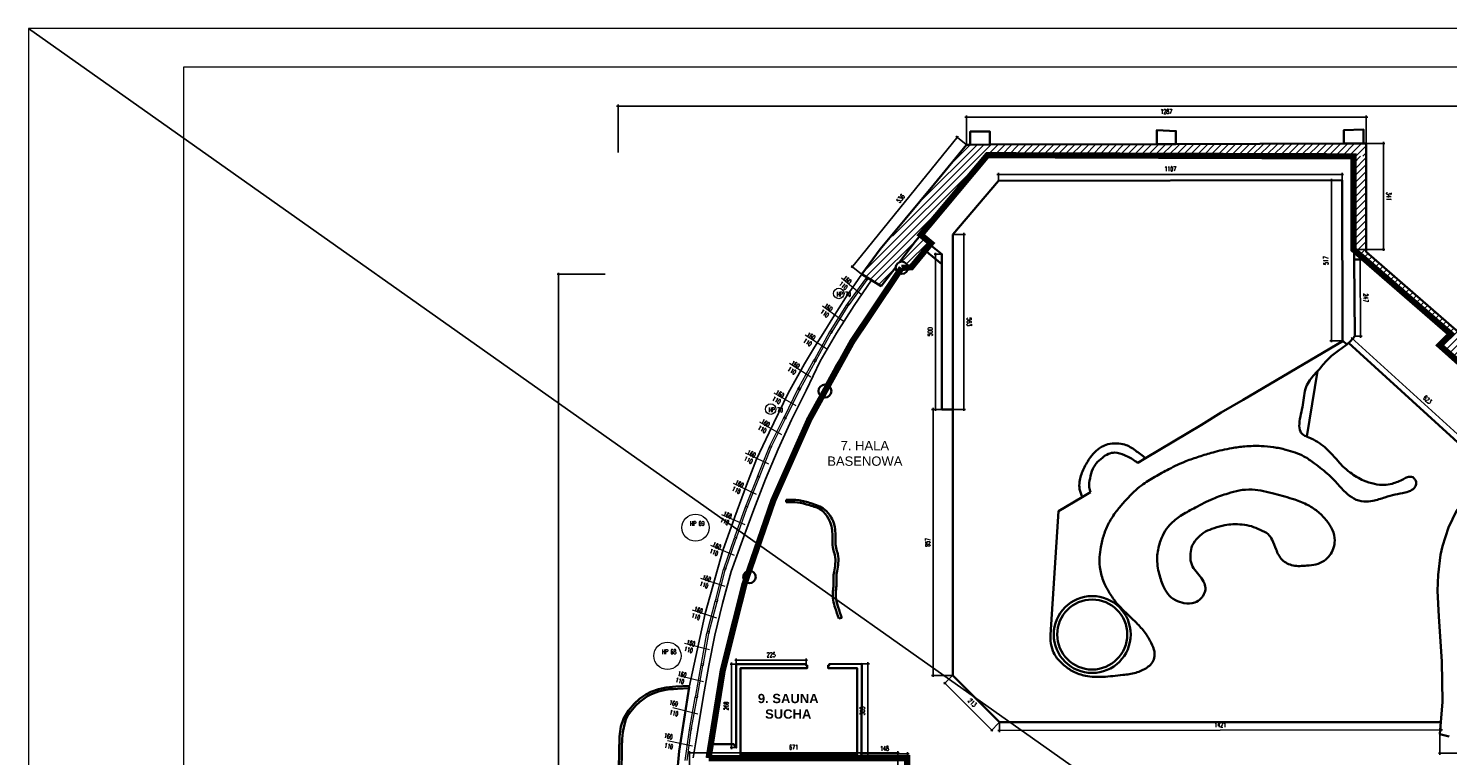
# Model space of a CAD drawing. Header units: millimetres. Extents: x 19887 to 192597, y -14203 to 39042.
# Tile 201 of 256: x 62835 to 67404, y -6728 to -4385. Entities that reach past the tile are written whole.
import ezdxf

# ---------------------------------------------------------------- set-up
doc = ezdxf.new("R2010")
doc.units = ezdxf.units.MM
doc.linetypes.add('DASHED2', pattern=[9.525, 6.35, -3.175])
doc.layers.get('Defpoints').update_dxf_attribs({"color": 4})
for name, color, linetype in [('A_DBA-RAMKI', 6, 'Continuous'), ('A_DBA-WYMIAR', 1, 'Continuous'), ('Wymiarowanie', 3, 'Continuous'), ('Wypełnienie', 252, 'Continuous')]:
    doc.layers.add(name, color=color, linetype=linetype)
for name, color, linetype, lineweight in [('Basen_rzut_poziom_1_obrys', 252, 'Continuous', 35), ('Okna', 252, 'Continuous', 5), ('Tabela', 1, 'Continuous', 0)]:
    doc.layers.add(name, color=color, linetype=linetype, lineweight=lineweight)
doc.styles.add('ARIAL', font='arial.ttf')
doc.styles.add('ROMANS', font='romans.shx', dxfattribs={"width": 0.6})
doc.styles.get("Standard").update_dxf_attribs({"font": 'arial.ttf'})
doc.dimstyles.new('000001FB70622F18', dxfattribs={"dimtxt": 20, "dimasz": 5, "dimexe": 5, "dimexo": 1, "dimgap": 20, "dimtad": 1, "dimtoh": 1, "dimdec": 0, "dimtxsty": 'Standard', "dimblk": 'OBLIQUE', "dimcen": 0, "dimdle": 5, "dimclrd": 252, "dimclre": 252, "dimclrt": 252, "dimadec": 0, "dimazin": 0, "dimtfac": 1, "dimtdec": 0, "dimtmove": 0, "dimatfit": 3, "dimldrblk": 'OBLIQUE', "dimfxl": 150, "dimfxlon": 1, "dimlwd": 25, "dimlwe": 25, "dimarcsym": 1})
pattern_1 = [(45, (-767.658, -5165.027), (-11.22532, 11.22532), [])]

# ---------------------------------------------------------------- blocks, each defined once
blk = doc.blocks.new('_Oblique')
at = {"color": 0, "linetype": 'ByBlock', "lineweight": -2}
blk.add_line((-0.5, -0.5), (0.5, 0.5), dxfattribs=at)
blk = doc.blocks.new('*D629')
at = {"layer": 'Defpoints', "color": 0}
for p in [(103.2, -116.8), (1209.8, -95.5), (1209.8, -114.7)]:
    blk.add_point(p, dxfattribs=at)
at = {"layer": 'Wymiarowanie', "color": 252, "linetype": 'Continuous', "lineweight": 25}
for p, q in [((103.2, -115.8), (103.2, -90.5)), ((1209.8, -113.7), (1209.8, -90.5)), ((98.2, -95.5), (1214.8, -95.5))]:
    blk.add_line(p, q, dxfattribs=at)
at = {"layer": 'Wymiarowanie', "color": 252, "linetype": 'ByBlock', "lineweight": 25, "xscale": 5, "yscale": 5, "zscale": 5, "rotation": 180}
blk.add_blockref('_Oblique', (103.2, -95.5), dxfattribs=at)
at = {"layer": 'Wymiarowanie', "color": 252, "linetype": 'ByBlock', "lineweight": 25, "xscale": 5, "yscale": 5, "zscale": 5}
blk.add_blockref('_Oblique', (1209.8, -95.5), dxfattribs=at)
at = {"layer": 'Wymiarowanie', "color": 252, "insert": (656.5, -78), "char_height": 15, "attachment_point": 5, "style": 'ROMANS'}
blk.add_mtext('1107', dxfattribs=at)
blk = doc.blocks.new('*D631')
at = {"layer": 'Defpoints', "color": 0}
for p in [(0, 89.2), (0, 0), (1287.3, 3.8)]:
    blk.add_point(p, dxfattribs=at)
at = {"layer": 'Wymiarowanie', "color": 252, "linetype": 'Continuous', "lineweight": 25}
for p, q in [((0, 1), (0, 94.2)), ((1287.3, 4.8), (1287.3, 94.2)), ((1292.3, 89.2), (-5, 89.2))]:
    blk.add_line(p, q, dxfattribs=at)
at = {"layer": 'Wymiarowanie', "color": 252, "linetype": 'ByBlock', "lineweight": 25, "xscale": 5, "yscale": 5, "zscale": 5, "rotation": 180}
blk.add_blockref('_Oblique', (0, 89.2), dxfattribs=at)
at = {"layer": 'Wymiarowanie', "color": 252, "linetype": 'ByBlock', "lineweight": 25, "xscale": 5, "yscale": 5, "zscale": 5}
blk.add_blockref('_Oblique', (1287.3, 89.2), dxfattribs=at)
at = {"layer": 'Wymiarowanie', "color": 252, "insert": (643.7, 106.7), "char_height": 15, "attachment_point": 5, "style": 'ROMANS'}
blk.add_mtext('1287', dxfattribs=at)
blk = doc.blocks.new('*D634')
at = {"layer": 'Defpoints', "color": 0}
for p in [(1287.3, 3.8), (1249.7, -337.1), (1342.7, -337.1)]:
    blk.add_point(p, dxfattribs=at)
at = {"layer": 'Wymiarowanie', "color": 252, "linetype": 'Continuous', "lineweight": 25}
for p, q in [((1288.3, 3.8), (1347.7, 3.8)), ((1342.7, 8.8), (1342.7, -342.1)), ((1250.7, -337.1), (1347.7, -337.1))]:
    blk.add_line(p, q, dxfattribs=at)
at = {"layer": 'Wymiarowanie', "color": 252, "linetype": 'ByBlock', "lineweight": 25, "xscale": 5, "yscale": 5, "zscale": 5}
for p, rotation in [((1342.7, 3.8), 90.00000000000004), ((1342.7, -337.1), 270.0000000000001)]:
    blk.add_blockref('_Oblique', p, dxfattribs=dict(at, rotation=rotation))
at = {"layer": 'Wymiarowanie', "color": 252, "insert": (1360.2, -166.7), "char_height": 15, "attachment_point": 5, "rotation": 270, "style": 'ROMANS'}
blk.add_mtext('341', dxfattribs=at)
blk = doc.blocks.new('*D635')
at = {"layer": 'Defpoints', "color": 0}
for p in [(1209.8, -114.7), (1175.4, -631.5), (1212.7, -631.5)]:
    blk.add_point(p, dxfattribs=at)
at = {"layer": 'Wymiarowanie', "color": 252, "linetype": 'Continuous', "lineweight": 25}
for p, q in [((1208.8, -114.7), (1170.4, -114.7)), ((1175.4, -109.7), (1175.4, -636.5)), ((1211.7, -631.5), (1170.4, -631.5))]:
    blk.add_line(p, q, dxfattribs=at)
at = {"layer": 'Wymiarowanie', "color": 252, "linetype": 'ByBlock', "lineweight": 25, "xscale": 5, "yscale": 5, "zscale": 5}
for p, rotation in [((1175.4, -114.7), 90.00000000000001), ((1175.4, -631.5), 270)]:
    blk.add_blockref('_Oblique', p, dxfattribs=dict(at, rotation=rotation))
at = {"layer": 'Wymiarowanie', "color": 252, "insert": (1157.9, -373.1), "char_height": 15, "attachment_point": 5, "rotation": 90, "style": 'ROMANS'}
blk.add_mtext('517', dxfattribs=at)
blk = doc.blocks.new('*D637')
at = {"layer": 'Defpoints', "color": 0}
for p in [(-43.8, -289.2), (-43.8, -852.4), (-8.2, -852.4)]:
    blk.add_point(p, dxfattribs=at)
at = {"layer": 'Wymiarowanie', "color": 252, "linetype": 'Continuous', "lineweight": 25}
for p, q in [((-42.8, -289.2), (-3.2, -289.2)), ((-8.2, -284.2), (-8.2, -857.4)), ((-42.8, -852.4), (-3.2, -852.4))]:
    blk.add_line(p, q, dxfattribs=at)
at = {"layer": 'Wymiarowanie', "color": 252, "linetype": 'ByBlock', "lineweight": 25, "xscale": 5, "yscale": 5, "zscale": 5}
for p, rotation in [((-8.2, -289.2), 90.00000000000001), ((-8.2, -852.4), 270)]:
    blk.add_blockref('_Oblique', p, dxfattribs=dict(at, rotation=rotation))
at = {"layer": 'Wymiarowanie', "color": 252, "insert": (9.3, -570.8), "char_height": 15, "attachment_point": 5, "rotation": 270, "style": 'ROMANS'}
blk.add_mtext('563', dxfattribs=at)
blk = doc.blocks.new('*D639')
at = {"layer": 'Defpoints', "color": 0}
for p in [(-98.9, -352.9), (-78.8, -352.9), (-78.8, -852.4)]:
    blk.add_point(p, dxfattribs=at)
at = {"layer": 'Wymiarowanie', "color": 252, "linetype": 'Continuous', "lineweight": 25}
for p, q in [((-79.8, -352.9), (-103.9, -352.9)), ((-98.9, -857.4), (-98.9, -347.9)), ((-79.8, -852.4), (-103.9, -852.4))]:
    blk.add_line(p, q, dxfattribs=at)
at = {"layer": 'Wymiarowanie', "color": 252, "linetype": 'ByBlock', "lineweight": 25, "xscale": 5, "yscale": 5, "zscale": 5}
for p, rotation in [((-98.9, -352.9), 90.00000000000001), ((-98.9, -852.4), 270)]:
    blk.add_blockref('_Oblique', p, dxfattribs=dict(at, rotation=rotation))
at = {"layer": 'Wymiarowanie', "color": 252, "insert": (-116.4, -602.6), "char_height": 15, "attachment_point": 5, "rotation": 90, "style": 'ROMANS'}
blk.add_mtext('500', dxfattribs=at)
blk = doc.blocks.new('*D772')
at = {"layer": 'Defpoints', "color": 0}
for p in [(-337.6, -1961.9), (-337.6, -1975.4), (-189.6, -1975.4)]:
    blk.add_point(p, dxfattribs=at)
at = {"layer": 'Wymiarowanie', "color": 252, "linetype": 'Continuous', "lineweight": 25}
for p, q in [((-184.6, -1961.9), (-342.6, -1961.9)), ((-337.6, -1974.4), (-337.6, -1956.9)), ((-189.6, -1974.4), (-189.6, -1956.9))]:
    blk.add_line(p, q, dxfattribs=at)
at = {"layer": 'Wymiarowanie', "color": 252, "linetype": 'ByBlock', "lineweight": 25, "xscale": 5, "yscale": 5, "zscale": 5, "rotation": 180}
blk.add_blockref('_Oblique', (-337.6, -1961.9), dxfattribs=at)
at = {"layer": 'Wymiarowanie', "color": 252, "linetype": 'ByBlock', "lineweight": 25, "xscale": 5, "yscale": 5, "zscale": 5}
blk.add_blockref('_Oblique', (-189.6, -1961.9), dxfattribs=at)
at = {"layer": 'Wymiarowanie', "color": 252, "insert": (-263.6, -1944.4), "char_height": 15, "attachment_point": 5, "style": 'ROMANS'}
blk.add_mtext('148', dxfattribs=at)
blk = doc.blocks.new('*D769')
at = {"layer": 'Defpoints', "color": 0}
for p in [(-336.9, -1672.3), (-336.9, -1975.4), (-317.3, -1975.4)]:
    blk.add_point(p, dxfattribs=at)
at = {"layer": 'Wymiarowanie', "color": 252, "linetype": 'Continuous', "lineweight": 25}
for p, q in [((-335.9, -1672.3), (-312.3, -1672.3)), ((-317.3, -1667.3), (-317.3, -1980.4)), ((-335.9, -1975.4), (-312.3, -1975.4))]:
    blk.add_line(p, q, dxfattribs=at)
at = {"layer": 'Wymiarowanie', "color": 252, "linetype": 'ByBlock', "lineweight": 25, "xscale": 5, "yscale": 5, "zscale": 5}
for p, rotation in [((-317.3, -1672.3), 90), ((-317.3, -1975.4), 270)]:
    blk.add_blockref('_Oblique', p, dxfattribs=dict(at, rotation=rotation))
at = {"layer": 'Wymiarowanie', "color": 252, "insert": (-334.8, -1823.8), "char_height": 15, "attachment_point": 5, "rotation": 90, "style": 'ROMANS'}
blk.add_mtext('303', dxfattribs=at)
blk = doc.blocks.new('*D765')
at = {"layer": 'Defpoints', "color": 0}
for p in [(-741, -1660.2), (-741, -1672.7), (-516.2, -1672.7)]:
    blk.add_point(p, dxfattribs=at)
at = {"layer": 'Wymiarowanie', "color": 252, "linetype": 'Continuous', "lineweight": 25}
for p, q in [((-511.2, -1660.2), (-746, -1660.2)), ((-741, -1671.7), (-741, -1655.2)), ((-516.2, -1671.7), (-516.2, -1655.2))]:
    blk.add_line(p, q, dxfattribs=at)
at = {"layer": 'Wymiarowanie', "color": 252, "linetype": 'ByBlock', "lineweight": 25, "xscale": 5, "yscale": 5, "zscale": 5, "rotation": 180}
blk.add_blockref('_Oblique', (-741, -1660.2), dxfattribs=at)
at = {"layer": 'Wymiarowanie', "color": 252, "linetype": 'ByBlock', "lineweight": 25, "xscale": 5, "yscale": 5, "zscale": 5}
blk.add_blockref('_Oblique', (-516.2, -1660.2), dxfattribs=at)
at = {"layer": 'Wymiarowanie', "color": 252, "insert": (-628.6, -1642.7), "char_height": 15, "attachment_point": 5, "style": 'ROMANS'}
blk.add_mtext('225', dxfattribs=at)
blk = doc.blocks.new('*D766')
at = {"layer": 'Defpoints', "color": 0}
for p in [(-741, -1672.7), (-755.8, -1942.1), (-741, -1942.1)]:
    blk.add_point(p, dxfattribs=at)
at = {"layer": 'Wymiarowanie', "color": 252, "linetype": 'Continuous', "lineweight": 25}
for p, q in [((-742, -1672.7), (-760.8, -1672.7)), ((-755.8, -1667.7), (-755.8, -1947.1)), ((-742, -1942.1), (-760.8, -1942.1))]:
    blk.add_line(p, q, dxfattribs=at)
at = {"layer": 'Wymiarowanie', "color": 252, "linetype": 'ByBlock', "lineweight": 25, "xscale": 5, "yscale": 5, "zscale": 5}
for p, rotation in [((-755.8, -1672.7), 90), ((-755.8, -1942.1), 270)]:
    blk.add_blockref('_Oblique', p, dxfattribs=dict(at, rotation=rotation))
at = {"layer": 'Wymiarowanie', "color": 252, "insert": (-773.3, -1807.4), "char_height": 15, "attachment_point": 5, "rotation": 90, "style": 'ROMANS'}
blk.add_mtext('269', dxfattribs=at)
blk = doc.blocks.new('*D773')
at = {"layer": 'Defpoints', "color": 0}
for p in [(-43.8, -852.4), (-107, -1709.4), (-43.8, -1709.4)]:
    blk.add_point(p, dxfattribs=at)
at = {"layer": 'Wymiarowanie', "color": 252, "linetype": 'Continuous', "lineweight": 25}
for p, q in [((-44.8, -852.4), (-112, -852.4)), ((-107, -847.4), (-107, -1714.4)), ((-44.8, -1709.4), (-112, -1709.4))]:
    blk.add_line(p, q, dxfattribs=at)
at = {"layer": 'Wymiarowanie', "color": 252, "linetype": 'ByBlock', "lineweight": 25, "xscale": 5, "yscale": 5, "zscale": 5}
for p, rotation in [((-107, -852.4), 90), ((-107, -1709.4), 270)]:
    blk.add_blockref('_Oblique', p, dxfattribs=dict(at, rotation=rotation))
at = {"layer": 'Wymiarowanie', "color": 252, "insert": (-124.5, -1280.9), "char_height": 15, "attachment_point": 5, "rotation": 90, "style": 'ROMANS'}
blk.add_mtext('857', dxfattribs=at)
blk = doc.blocks.new('*D774')
at = {"layer": 'Defpoints', "color": 0}
for p in [(-43.8, -1709.4), (106.8, -1860.1), (81.9, -1885)]:
    blk.add_point(p, dxfattribs=at)
at = {"layer": 'Wymiarowanie', "color": 252, "linetype": 'Continuous', "lineweight": 25}
for p, q in [((-44.5, -1710.1), (-72.2, -1737.9)), ((-72.2, -1730.8), (85.4, -1888.5)), ((106.1, -1860.8), (78.3, -1888.5))]:
    blk.add_line(p, q, dxfattribs=at)
at = {"layer": 'Wymiarowanie', "color": 252, "linetype": 'ByBlock', "lineweight": 25, "xscale": 5, "yscale": 5, "zscale": 5}
for p, rotation in [((-68.7, -1734.3), 134.9810613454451), ((81.9, -1885), 314.9810613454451)]:
    blk.add_blockref('_Oblique', p, dxfattribs=dict(at, rotation=rotation))
at = {"layer": 'Wymiarowanie', "color": 252, "insert": (19, -1797.3), "char_height": 15, "attachment_point": 5, "rotation": 314.9811, "style": 'ROMANS'}
blk.add_mtext('213', dxfattribs=at)
blk = doc.blocks.new('*D775')
at = {"layer": 'Defpoints', "color": 0}
for p in [(106.7, -1863.3), (1527.7, -1860.1), (1527.7, -1884.2)]:
    blk.add_point(p, dxfattribs=at)
at = {"layer": 'Wymiarowanie', "color": 252, "linetype": 'Continuous', "lineweight": 25}
for p, q in [((106.7, -1864.3), (106.7, -1892.4)), ((1527.7, -1861.1), (1527.8, -1889.2)), ((101.7, -1887.4), (1532.7, -1884.2))]:
    blk.add_line(p, q, dxfattribs=at)
at = {"layer": 'Wymiarowanie', "color": 252, "linetype": 'ByBlock', "lineweight": 25, "xscale": 5, "yscale": 5, "zscale": 5}
for p, rotation in [((106.7, -1887.4), 180.1285024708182), ((1527.7, -1884.2), 0.1285024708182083)]:
    blk.add_blockref('_Oblique', p, dxfattribs=dict(at, rotation=rotation))
at = {"layer": 'Wymiarowanie', "color": 252, "insert": (817.2, -1868.3), "char_height": 15, "attachment_point": 5, "rotation": 0.1285, "style": 'ROMANS'}
blk.add_mtext('1421', dxfattribs=at)
blk = doc.blocks.new('*D776')
at = {"layer": 'Defpoints', "color": 0}
for p in [(2214.6, -1427.4), (1524.8, -1898.2), (2214.6, -1960.2)]:
    blk.add_point(p, dxfattribs=at)
at = {"layer": 'Wymiarowanie', "color": 252, "linetype": 'Continuous', "lineweight": 25}
for p, q in [((2214.6, -1810.2), (2214.6, -1965.2)), ((1524.8, -1899.2), (1524.8, -1965.2)), ((1519.8, -1960.2), (2219.6, -1960.2))]:
    blk.add_line(p, q, dxfattribs=at)
at = {"layer": 'Wymiarowanie', "color": 252, "linetype": 'ByBlock', "lineweight": 25, "xscale": 5, "yscale": 5, "zscale": 5, "rotation": 180}
blk.add_blockref('_Oblique', (1524.8, -1960.2), dxfattribs=at)
at = {"layer": 'Wymiarowanie', "color": 252, "linetype": 'ByBlock', "lineweight": 25, "xscale": 5, "yscale": 5, "zscale": 5}
blk.add_blockref('_Oblique', (2214.6, -1960.2), dxfattribs=at)
at = {"layer": 'Wymiarowanie', "color": 252, "insert": (1869.7, -1942.7), "char_height": 15, "attachment_point": 5, "style": 'ROMANS'}
blk.add_mtext('690', dxfattribs=at)
blk = doc.blocks.new('*D779')
at = {"layer": 'Defpoints', "color": 0}
for p in [(1230.4, -637.9), (1703.1, -1044.2), (1690.7, -1057.8)]:
    blk.add_point(p, dxfattribs=at)
at = {"layer": 'Wymiarowanie', "color": 252, "linetype": 'Continuous', "lineweight": 25}
for p, q in [((1231.1, -637.1), (1246.2, -620.6)), ((1239.1, -620.9), (1706.8, -1047.6)), ((1691.4, -1057.1), (1706.5, -1040.5))]:
    blk.add_line(p, q, dxfattribs=at)
at = {"layer": 'Wymiarowanie', "color": 252, "linetype": 'ByBlock', "lineweight": 25, "xscale": 5, "yscale": 5, "zscale": 5}
for p, rotation in [((1242.8, -624.3), 137.6250679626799), ((1703.1, -1044.2), 317.6250679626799)]:
    blk.add_blockref('_Oblique', p, dxfattribs=dict(at, rotation=rotation))
at = {"layer": 'Wymiarowanie', "color": 252, "insert": (1484.8, -821.3), "char_height": 15, "attachment_point": 5, "rotation": 317.6251, "style": 'ROMANS'}
blk.add_mtext('623', dxfattribs=at)
blk = doc.blocks.new('*D781')
at = {"layer": 'Defpoints', "color": 0}
for p in [(1249, -370), (1250.4, -617.1), (1269.3, -617)]:
    blk.add_point(p, dxfattribs=at)
at = {"layer": 'Wymiarowanie', "color": 252, "linetype": 'Continuous', "lineweight": 25}
for p, q in [((1267.8, -364.9), (1269.3, -622)), ((1250, -370), (1272.8, -369.9)), ((1251.4, -617.1), (1274.3, -617))]:
    blk.add_line(p, q, dxfattribs=at)
at = {"layer": 'Wymiarowanie', "color": 252, "linetype": 'ByBlock', "lineweight": 25, "xscale": 5, "yscale": 5, "zscale": 5}
for p, rotation in [((1267.8, -369.9), 90.32777139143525), ((1269.3, -617), 270.3277713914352)]:
    blk.add_blockref('_Oblique', p, dxfattribs=dict(at, rotation=rotation))
at = {"layer": 'Wymiarowanie', "color": 252, "insert": (1286, -493.4), "char_height": 15, "attachment_point": 5, "rotation": 270.3278, "style": 'ROMANS'}
blk.add_mtext('247', dxfattribs=at)
blk = doc.blocks.new('*D782')
at = {"layer": 'Defpoints', "color": 0}
for p in [(0, 0), (-366.7, -393.1), (-336.9, -417.2)]:
    blk.add_point(p, dxfattribs=at)
at = {"layer": 'Wymiarowanie', "color": 252, "linetype": 'Continuous', "lineweight": 25}
for p, q in [((-26.6, 27.9), (-369.8, -397)), ((-0.8, 0.6), (-33.7, 27.2)), ((-337.7, -416.5), (-370.6, -390))]:
    blk.add_line(p, q, dxfattribs=at)
at = {"layer": 'Wymiarowanie', "color": 252, "linetype": 'ByBlock', "lineweight": 25, "xscale": 5, "yscale": 5, "zscale": 5}
for p, rotation in [((-29.8, 24), 51.07655090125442), ((-366.7, -393.1), 231.0765509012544)]:
    blk.add_blockref('_Oblique', p, dxfattribs=dict(at, rotation=rotation))
at = {"layer": 'Wymiarowanie', "color": 252, "insert": (-211.8, -173.5), "char_height": 15, "attachment_point": 5, "rotation": 51.0766, "style": 'ROMANS'}
blk.add_mtext('536', dxfattribs=at)
blk = doc.blocks.new('*D778')
at = {"layer": 'Defpoints', "color": 0}
for p in [(-1313, -417.2), (-336.9, -417.2), (-706.6, -4690.1)]:
    blk.add_point(p, dxfattribs=at)
at = {"layer": 'Wymiarowanie', "color": 252, "linetype": 'Continuous', "lineweight": 25}
for p, q in [((-1163, -417.2), (-1318, -417.2)), ((-1313, -4695.1), (-1313, -412.2)), ((-1163, -4690.1), (-1318, -4690.1))]:
    blk.add_line(p, q, dxfattribs=at)
at = {"layer": 'Wymiarowanie', "color": 252, "linetype": 'ByBlock', "lineweight": 25, "xscale": 5, "yscale": 5, "zscale": 5}
for p, rotation in [((-1313, -417.2), 90.00000000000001), ((-1313, -4690.1), 270)]:
    blk.add_blockref('_Oblique', p, dxfattribs=dict(at, rotation=rotation))
at = {"layer": 'Wymiarowanie', "color": 252, "insert": (-1330.5, -2553.6), "char_height": 15, "attachment_point": 5, "rotation": 90, "style": 'ROMANS'}
blk.add_mtext('4273', dxfattribs=at)
blk = doc.blocks.new('*D985')
at = {"layer": 'Defpoints', "color": 0}
for p in [(-1121.1, 124.6), (4438.5, -3063.7), (-1121.1, -3458.5)]:
    blk.add_point(p, dxfattribs=at)
at = {"layer": 'Wymiarowanie', "color": 252, "linetype": 'Continuous', "lineweight": 25}
for p, q in [((4443.5, 124.6), (-1126.1, 124.6)), ((-1121.1, -25.4), (-1121.1, 129.6)), ((4438.5, -25.4), (4438.5, 129.6))]:
    blk.add_line(p, q, dxfattribs=at)
at = {"layer": 'Wymiarowanie', "color": 252, "linetype": 'ByBlock', "lineweight": 25, "xscale": 5, "yscale": 5, "zscale": 5, "rotation": 180}
blk.add_blockref('_Oblique', (-1121.1, 124.6), dxfattribs=at)
at = {"layer": 'Wymiarowanie', "color": 252, "linetype": 'ByBlock', "lineweight": 25, "xscale": 5, "yscale": 5, "zscale": 5}
blk.add_blockref('_Oblique', (4438.5, 124.6), dxfattribs=at)
at = {"layer": 'Wymiarowanie', "color": 252, "insert": (1658.7, 142.1), "char_height": 15, "attachment_point": 5, "style": 'ROMANS'}
blk.add_mtext('5560', dxfattribs=at)
blk = doc.blocks.new('*D1018')
at = {"layer": 'Defpoints', "color": 0}
for p in [(-220.9, -1958.4), (-891.8, -2011.3), (-220.9, -2012)]:
    blk.add_point(p, dxfattribs=at)
at = {"layer": 'Wymiarowanie', "color": 252, "linetype": 'Continuous', "lineweight": 25}
for p, q in [((-896.8, -1958.4), (-215.9, -1958.4)), ((-891.8, -2010.3), (-891.8, -1953.4)), ((-220.9, -2011), (-220.9, -1953.4))]:
    blk.add_line(p, q, dxfattribs=at)
at = {"layer": 'Wymiarowanie', "color": 252, "linetype": 'ByBlock', "lineweight": 25, "xscale": 5, "yscale": 5, "zscale": 5, "rotation": 180}
blk.add_blockref('_Oblique', (-891.8, -1958.4), dxfattribs=at)
at = {"layer": 'Wymiarowanie', "color": 252, "linetype": 'ByBlock', "lineweight": 25, "xscale": 5, "yscale": 5, "zscale": 5}
blk.add_blockref('_Oblique', (-220.9, -1958.4), dxfattribs=at)
at = {"layer": 'Wymiarowanie', "color": 252, "insert": (-556.3, -1940.9), "char_height": 15, "attachment_point": 5, "style": 'ROMANS'}
blk.add_mtext('671', dxfattribs=at)
blk = doc.blocks.new('G$CF5E15B28')
at = {"layer": 'Wypełnienie'}
h = blk.add_hatch(dxfattribs=at)
h.set_pattern_fill('ANSI31', color=253, scale=5, angle=90)
h.set_pattern_definition(pattern_1)
h.paths.add_polyline_path([(-113, -250.3), (-25.2, -145.1), (68.5, -33.3), (1287.6, -37.3), (1287.3, 3.8), (0, 0), (-336.9, -417.2), (-274, -455.3), (-215.2, -378), (-146, -289.8)])
h = blk.add_hatch(dxfattribs=at)
h.set_pattern_fill('ANSI31', color=253, scale=5, angle=90)
h.set_pattern_definition([(45, (-771.488, -5161.708), (-11.22532, 11.22532), [])])
h.paths.add_polyline_path([(1287.6, -37.3), (1247.1, -37.2), (1249.7, -337.1), (1287, -369.8), (1560.7, -609.5), (1524.8, -645.7), (1594.7, -708), (1641.6, -653.9), (1287.1, -344.7)])
h = blk.add_hatch(dxfattribs=at)
h.set_pattern_fill('ANSI31', color=253, scale=5, angle=90)
h.set_pattern_definition(pattern_1)
h.paths.add_polyline_path([(-113.1, -317.3), (-146, -289.8), (-215.2, -378, -0.52855), (-188, -396.5, -0.021264), (-188.1, -398.2), (-176.3, -394.4)])
at = {"layer": 'Basen_rzut_poziom_1_obrys', "color": 253}
blk.add_lwpolyline([(-336.9, -417.2), (-277.5, -336.7), (-197.2, -239.8), (-102.3, -125.9), (0, 0), (12.4, 0), (12.4, 42.5), (75.9, 42.5), (75.9, 0.2), (613.2, 1.8), (613.2, 46.8), (674.7, 43.9), (674.7, 2), (1215.6, 3.6), (1215.6, 47.1), (1278.5, 49.2), (1278.5, 3.8), (1287.3, 3.8)], dxfattribs=at)
at = {"layer": 'Basen_rzut_poziom_1_obrys', "color": 253, "elevation": 0}
for points in [[(12.4, 0), (75.9, 0.2)], [(613.2, 1.8), (674.7, 2)], [(1215.6, 3.6), (1278.5, 3.8)], [(1287.1, -344.7), (1287.3, 3.8)], [(54.9, -49.6), (68.5, -33.3), (1247.1, -37.2), (1247.1, -37.2)], [(1249, -370), (1247.1, -37.2)], [(-25.2, -145.1), (54.9, -49.6)], [(-43.8, -289.2), (103.2, -116.8), (1209.8, -114.7), (1211.5, -630.3), (1225.3, -643.4)], [(-215.2, -378), (-163.5, -310.8), (-113, -250.3), (-67.9, -194.6), (-25.2, -145.1)], [(-188.1, -398.2), (-176.3, -394.4), (-113.1, -317.3)], [(-113.1, -317.3), (-146, -289.8)], [(-117.1, -322.3), (-78.8, -352.9), (-78.8, -384.7), (-78.8, -852.4), (-43.8, -852.4), (-43.8, -289.2)], [(-132.6, -341.1), (-78.8, -384.7)], [(1249.7, -337.1), (1560.7, -609.5), (1524.8, -645.7), (1594.7, -708), (1594.7, -708)], [(1643.2, -655.3), (1287.1, -344.7)], [(-274, -455.3), (-227.6, -394.4)], [(1236.6, -633.3), (1250.4, -617.1), (1249, -370)], [(1249, -370), (1287, -369.8)], [(-220, -412.3), (-220, -412.3), (-277.3, -491.4), (-314.9, -548), (-362.5, -621.7), (-420, -715.8), (-451.2, -772.8)], [(-274, -455.3), (-336.9, -417.2)], [(552, -1024.7), (576.9, -1009.5), (757, -901.8), (820.7, -862.9), (891.4, -821.5), (1212.7, -631.5)], [(1225.3, -643.4), (1236.6, -633.3)], [(1690.7, -1057.8), (1230.9, -638.4)], [(1130.9, -728.9), (1096.6, -940.1)], [(-469.4, -809.1), (-509.1, -887.8), (-557.1, -989.1), (-584.3, -1052.7)], [(-43.8, -852.4), (-43.8, -1709.4), (106.8, -1860.1), (1527.7, -1860.1)], [(1554.8, -1906.7), (1524.8, -1898.2), (1532.7, -1794.5), (1530.6, -1664.9), (1521.6, -1519.3), (1517.2, -1436.9), (1518.7, -1385.6), (1526.4, -1320.5), (1533.3, -1292.9), (1552.5, -1233.4), (1578.1, -1179.1), (1597, -1152.8), (1632.4, -1115.5), (1658.8, -1092), (1714.9, -1032), (1748.6, -1063.5)], [(-699.9, -1372.1), (-695.8, -1357.3), (-677.5, -1299.6), (-659.1, -1245.8), (-642.6, -1202.2), (-622.3, -1148.5), (-599.4, -1089.4), (-584.3, -1052.7)], [(372.7, -1135.1), (296.8, -1180.3), (270.8, -1579.1)], [(372.7, -1135.1), (399.8, -1119.5)], [(-580.2, -1143.6), (-579.7, -1151.5)], [(-711.1, -1407.6), (-731.7, -1481.9), (-749.4, -1553), (-772, -1656.8), (-787.6, -1747.1), (-805.4, -1845.4), (-821, -1930.8)], [(-410.9, -1526.6), (-401.2, -1524.2)], [(-513, -1676.7), (-516.2, -1676.7), (-516.2, -1672.7), (-741, -1672.7), (-741, -1942.1), (-741, -1942.1)], [(-513, -1676.7), (-513, -1686.5), (-727.4, -1686.5), (-727.4, -1964.9), (-351.1, -1964.9), (-351.1, -1959)], [(-351.1, -1959), (-351.1, -1959), (-351.1, -1686.3), (-444.7, -1686.4), (-444.7, -1676.7), (-441.7, -1676.7), (-441.7, -1672.9), (-336.9, -1672.3), (-337.6, -1975.4), (-189.6, -1975.4)], [(-1119.3, -2007.7), (-1117.1, -1905.7), (-1112.3, -1874.2), (-1104.3, -1849), (-1087.5, -1822.7), (-1069.3, -1800.8), (-1052.7, -1785), (-1032.3, -1770.8), (-1015.9, -1762.2), (-991.8, -1754.1), (-966.5, -1748.7), (-935.9, -1745.5)], [(-1102.1, -1871.4), (-1096.2, -1851.3), (-1089.7, -1839), (-1081.2, -1826.6), (-1064.6, -1806.8), (-1051.7, -1794.7), (-1038.7, -1784.6), (-1026.3, -1776.6), (-1013.5, -1769.6), (-991.5, -1761.2), (-972.9, -1757.2), (-955.5, -1754.2), (-943.1, -1753.3), (-930, -1752.3)], [(-941, -2239), (-931.8, -2034.6), (-924.9, -1953.5), (-892.3, -1747.2)], [(-935.9, -1745.5), (-891.5, -1743.5)], [(-930, -1752.3), (-892.8, -1750.6)], [(-1106.1, -3459.8), (-1106.6, -3323), (-1106.6, -3209), (-1106.6, -3040), (-1105.6, -2893.7), (-1109.6, -2737), (-1110.5, -2627.7), (-1110.5, -2529.4), (-1110, -2432.4), (-1109.6, -2330.7), (-1109.6, -2227.4), (-1109.7, -2156.2), (-1109.7, -2090.2), (-1109.9, -2027.3), (-1109.5, -1941.1), (-1108.6, -1913.2), (-1105.8, -1892.4), (-1102.1, -1871.4)], [(-821, -1930.8), (-829.2, -1975.4)], [(-821, -1930.8), (-749.3, -1930.8), (-741, -1942.1)]]:
    blk.add_lwpolyline(points, dxfattribs=at)
at = {"layer": 'Basen_rzut_poziom_1_obrys', "color": 253, "lineweight": -3, "elevation": 0}
for points in [[(-892.3, -1747.2), (-841.5, -1509.5), (-784.1, -1307.3), (-745.2, -1198.2), (-708.2, -1096.4), (-675.4, -1012.6), (-635.3, -926.9), (-573.4, -800.4), (-521.3, -705.5), (-489.2, -652.4), (-456.2, -599), (-430.1, -558.1), (-389, -493.4), (-336.9, -417.2)], [(-305.4, -436.4), (-361.3, -517.5), (-417.7, -606.7), (-470.9, -697.3), (-516, -791.5), (-562.7, -886), (-606.2, -980.9), (-646.7, -1077.6), (-684.3, -1175.3), (-720.6, -1273.7), (-756.8, -1375.2), (-784.8, -1477.3), (-810, -1580.3), (-829.7, -1678), (-847.6, -1781), (-864.5, -1885), (-879.3, -1975.4)]]:
    blk.add_lwpolyline(points, dxfattribs=at)
at = {"layer": 'Basen_rzut_poziom_1_obrys', "color": 253}
for centre, radius in [((-207.9, -396.5, 0), 19.9), ((-455.3, -793.4, 0), 21), ((-698.2, -1392.1, 0), 20.2), ((405.2, -1577.7, 0), 123.9), ((405.2, -1577.7, 0), 112.8)]:
    blk.add_circle(centre, radius, dxfattribs=at)
for points in [[(270.8, -1579.1, 0), (271, -1598.4, 0), (278.8, -1630.6, 0), (288.8, -1649.9, 0), (314.1, -1676.3, 0), (343.4, -1696.6, 0), (384, -1710.8, 0), (439.5, -1713.9, 0), (503.6, -1708, 0), (545.3, -1700.8, 0), (581.6, -1684, 0), (595.8, -1671.4, 0), (604.9, -1652.9, 0), (605.4, -1632.8, 0), (595.1, -1604.9, 0), (575.7, -1572.4, 0), (547.4, -1540.3, 0), (503, -1496.6, 0), (480.7, -1472.4, 0), (458.8, -1440, 0), (444.9, -1414.3, 0), (431.7, -1371.1, 0), (428.8, -1328.1, 0), (433, -1296.2, 0), (442.6, -1256.8, 0), (458.8, -1218, 0), (482.7, -1181.7, 0), (505, -1154.1, 0), (539.2, -1118.5, 0), (563.9, -1097.3, 0), (607.3, -1069.6, 0), (652.3, -1044.8, 0), (707.1, -1019.5, 0), (749.3, -1004.6, 0), (794.1, -991, 0), (854.4, -977.3, 0), (896.8, -971.8, 0), (949.3, -970.6, 0), (989, -974.2, 0), (1029, -982.5, 0), (1086.9, -1004, 0), (1120.9, -1026.5, 0), (1167.9, -1064.9, 0), (1189.2, -1086.2, 0), (1220.5, -1119.7, 0), (1248, -1139.9, 0), (1279.7, -1149.2, 0), (1309, -1146.9, 0), (1347.8, -1136, 0), (1380.6, -1126.8, 0), (1412.4, -1120.7, 0), (1434.7, -1112, 0), (1446.3, -1099.5, 0), (1448.7, -1088.1, 0), (1444.4, -1078.1, 0), (1437, -1071.2, 0), (1428.3, -1069.9, 0), (1420, -1070.7, 0), (1407.2, -1076.9, 0), (1370.5, -1091.8, 0), (1345.7, -1095.6, 0), (1314.1, -1092.8, 0), (1279.2, -1081.6, 0), (1235.5, -1055.7, 0), (1212.4, -1036.1, 0), (1189.5, -1010.7, 0), (1163.8, -983.6, 0), (1142.9, -965.2, 0), (1117.4, -949.9, 0), (1097.8, -940.5, 0), (1083.1, -933.5, 0), (1075.6, -923.9, 0), (1072.3, -899, 0), (1083.5, -837.8, 0), (1094.3, -779.8, 0), (1105.9, -758.6, 0), (1136.5, -722.7, 0), (1167.6, -687.8, 0), (1201.9, -660.7, 0), (1225.3, -643.4, 0)], [(372.7, -1135.1, 0), (364.7, -1109, 0), (364.4, -1085.4, 0), (375.8, -1047.6, 0), (396.3, -1011.1, 0), (412.1, -991.4, 0), (435.2, -973.6, 0), (455.7, -964.5, 0), (484.7, -962.1, 0), (509.6, -965.7, 0), (544.1, -984.7, 0), (576.9, -1009.5, 0)], [(399.8, -1119.5, 0), (395.2, -1103.4, 0), (398.3, -1074.9, 0), (407.2, -1044.3, 0), (418.2, -1026.9, 0), (438, -1008.3, 0), (457.4, -996, 0), (477.9, -991.8, 0), (509.3, -1000.2, 0), (543.8, -1018.8, 0), (552, -1024.7, 0)], [(762.6, -1453.3, 0), (769.6, -1432.4, 0), (766.3, -1413.5, 0), (753.2, -1390.6, 0), (735.6, -1369.3, 0), (723.3, -1345.9, 0), (721.6, -1317.2, 0), (727.4, -1291.4, 0), (746.6, -1264.8, 0), (770, -1246.4, 0), (797.9, -1235.3, 0), (832.7, -1225.1, 0), (857.7, -1222.6, 0), (917.6, -1229.2, 0), (945.9, -1240.2, 0), (971.7, -1255, 0), (984.4, -1272.2, 0), (997.5, -1304.1, 0), (1016.8, -1336.9, 0), (1052.1, -1355.3, 0), (1095.9, -1355.8, 0), (1125.6, -1352, 0), (1152.2, -1340.1, 0), (1170.2, -1322.5, 0), (1181.3, -1301.2, 0), (1186.2, -1275, 0), (1178.9, -1241.4, 0), (1160.4, -1211.5, 0), (1133.8, -1184, 0), (1100.1, -1161.1, 0), (1057.1, -1143.1, 0), (993.1, -1124.9, 0), (920.1, -1111, 0), (878.3, -1113.8, 0), (842.6, -1123.3, 0), (794.2, -1140.5, 0), (737.3, -1168.7, 0), (694.6, -1192.5, 0), (659.4, -1219.9, 0), (640.5, -1243.7, 0), (625.3, -1275.7, 0), (614.7, -1322.4, 0), (619.5, -1377.1, 0), (633.9, -1420.5, 0), (648.2, -1446.7, 0), (673.2, -1467.2, 0), (700.7, -1476.2, 0), (735.5, -1474.6, 0), (755.2, -1461.9, 0), (762.6, -1453.3, 0)], [(-580.2, -1143.6, 0), (-539, -1144.9), (-500.5, -1154.9, 0), (-456.6, -1175.2, 0), (-435.7, -1200.5, 0), (-424.8, -1226.1, 0), (-421.6, -1276.4, 0), (-419.6, -1299, 0), (-414, -1319.1, 0), (-412.4, -1347.7, 0), (-416.1, -1373.8, 0), (-417.7, -1382.9, 0), (-418.5, -1422, 0), (-419.9, -1435.7, 0), (-419.2, -1465, 0), (-412.6, -1489.5, 0), (-401.2, -1524.2, 0)], [(-579.7, -1151.5, 0), (-543.3, -1152.3), (-505, -1161.5, 0), (-466.3, -1177.6, 0), (-445.4, -1203, 0), (-434.5, -1228.6, 0), (-431.3, -1278.9, 0), (-429.3, -1301.5, 0), (-423.7, -1321.6, 0), (-422.1, -1350.2, 0), (-425.8, -1376.3, 0), (-427.4, -1385.4, 0), (-428.2, -1424.5, 0), (-429.7, -1438.2, 0), (-428.9, -1467.5, 0), (-422.3, -1492, 0), (-410.9, -1526.6, 0)]]:
    blk.add_spline(points, degree=3, dxfattribs=at)
at = {"layer": 'Okna', "color": 253, "elevation": 0}
for points in [[(-402.1, -428.7), (-338.8, -481.6)], [(-381.3, -511), (-323.8, -431.5)], [(-376.5, -514.5), (-319, -435)], [(-463.5, -518.6), (-396.8, -567.2)], [(-437.3, -599.3), (-384.9, -515.8)], [(-432.2, -602.5), (-380.1, -519.3)], [(-519.3, -611.9), (-449.9, -656.4)], [(-488.4, -690.8), (-440.9, -604.1)], [(-483.1, -693.8), (-436, -607.7)], [(-569.9, -703.3), (-500.5, -747.9)], [(-539.1, -782.5), (-491.7, -695.8)], [(-534, -785.6), (-486.6, -699.1)], [(-620, -798.8), (-548.6, -840.1)], [(-585.5, -876.2), (-542.2, -787.7)], [(-580.1, -878.9), (-537, -790.8)], [(-666.4, -892.5), (-595, -933.8)], [(-632.5, -969.6), (-588.5, -881.4)], [(-627, -972), (-583.4, -884.4)], [(-711.9, -992.6), (-637.4, -1028.2)], [(-671.4, -1067.1), (-634.9, -975.1)], [(-666, -1069.8), (-629.4, -977.5)], [(-750.8, -1089.7), (-676.3, -1125.2)], [(-710.3, -1164.2), (-674, -1072.5)], [(-704.7, -1166.5), (-668.6, -1075.2)], [(-745.1, -1263.3), (-712.6, -1169.5)], [(-739.7, -1265.8), (-707.1, -1171.9)], [(-788.9, -1190.7), (-712.9, -1223)], [(-779.9, -1363), (-747.4, -1269.2)], [(-774.3, -1365.1), (-741.8, -1271.3)], [(-823.5, -1290), (-747.6, -1322.4)], [(-806.9, -1464.9), (-782.1, -1368.6)], [(-801.2, -1466.9), (-776.5, -1370.7)], [(-856.4, -1396.1), (-778.1, -1422)], [(-882.8, -1498), (-804.5, -1524)], [(-833.3, -1566.8), (-808.7, -1470.9)], [(-827.7, -1568.8), (-802.9, -1472.6)], [(-852.7, -1670.7), (-835.2, -1573.3)], [(-846.9, -1672.3), (-829.4, -1574.5)], [(-907.2, -1605.7), (-827.2, -1625.8)], [(-871.6, -1774.3), (-854.1, -1676.8)], [(-865.8, -1775.8), (-848.2, -1678.1)], [(-926, -1709.3), (-846, -1729.4)], [(-890.5, -1878.4), (-872.9, -1780.4)], [(-884.6, -1879.4), (-867, -1781.7)], [(-944.9, -1812.9), (-864.9, -1833)], [(-905.2, -1983), (-891.5, -1884.3)], [(-899.2, -1983.7), (-885.6, -1885.3)], [(-962.1, -1919.6), (-881.4, -1936.5)]]:
    blk.add_lwpolyline(points, dxfattribs=at)
blk.add_lwpolyline([(-320.2, -426.6), (-315.4, -430.2), (-319, -435), (-323.8, -431.5)], close=True, dxfattribs=at)
at = {"layer": 'Okna', "color": 253, "extrusion": (1.68749e-07, -7.21625e-08, 1), "elevation": 0}
for points in [[(-381.3, -511), (-376.5, -514.5), (-380.1, -519.3), (-384.9, -515.8)], [(-437.3, -599.3), (-432.5, -602.9), (-436, -607.7), (-440.9, -604.1)]]:
    blk.add_lwpolyline(points, close=True, dxfattribs=at)
at = {"layer": 'Okna', "color": 253, "extrusion": (1.72723e-07, -6.20516e-08, 1), "elevation": 0}
blk.add_lwpolyline([(-488.4, -690.8), (-483.4, -694.1), (-486.6, -699.1), (-491.7, -695.8)], close=True, dxfattribs=at)
at = {"layer": 'Okna', "color": 253, "extrusion": (1.75382e-07, -5.40816e-08, 1), "elevation": 0}
for points in [[(-539.1, -782.5), (-534, -785.6), (-537, -790.8), (-542.2, -787.7)], [(-585.5, -876.2), (-580.3, -879.3), (-583.4, -884.4), (-588.5, -881.4)]]:
    blk.add_lwpolyline(points, close=True, dxfattribs=at)
at = {"layer": 'Okna', "color": 253, "extrusion": (1.80623e-07, -3.25423e-08, 1), "elevation": 0}
for points in [[(-632.5, -969.6), (-627, -972), (-629.4, -977.5), (-634.9, -975.1)], [(-710.2, -1164), (-704.7, -1166.5), (-707.1, -1171.9), (-712.6, -1169.5)]]:
    blk.add_lwpolyline(points, close=True, dxfattribs=at)
at = {"layer": 'Okna', "color": 253, "extrusion": (1.79076e-07, -4.01915e-08, 1), "elevation": 0}
blk.add_lwpolyline([(-671.4, -1067.1), (-666, -1069.8), (-668.6, -1075.2), (-674, -1072.5)], close=True, dxfattribs=at)
at = {"layer": 'Okna', "color": 253, "extrusion": (1.81871e-07, -2.46314e-08, 1), "elevation": 0}
for points in [[(-745.2, -1263.6), (-739.7, -1265.8), (-741.8, -1271.3), (-747.4, -1269.2)], [(-779.9, -1363), (-774.3, -1365.1), (-776.5, -1370.7), (-782.1, -1368.6)]]:
    blk.add_lwpolyline(points, close=True, dxfattribs=at)
at = {"layer": 'Okna', "color": 253, "extrusion": (1.83278e-07, -9.63702e-09, 1), "elevation": 0}
for points in [[(-807, -1465.2), (-801.2, -1466.9), (-802.9, -1472.6), (-808.7, -1470.9)], [(-833.4, -1567.1), (-827.7, -1568.8), (-829.4, -1574.5), (-835.1, -1572.8)]]:
    blk.add_lwpolyline(points, close=True, dxfattribs=at)
at = {"layer": 'Okna', "color": 253, "extrusion": (1.8349e-07, 3.90312e-09, 1), "elevation": 0}
for points in [[(-852.8, -1671), (-846.9, -1672.3), (-848.2, -1678.1), (-854.1, -1676.8)], [(-871.6, -1774.5), (-865.8, -1775.8), (-867, -1781.7), (-872.9, -1780.4)]]:
    blk.add_lwpolyline(points, close=True, dxfattribs=at)
at = {"layer": 'Okna', "color": 253, "extrusion": (1.83181e-07, 1.13396e-08, 1), "elevation": 0}
blk.add_lwpolyline([(-890.5, -1878.4), (-884.6, -1879.4), (-885.6, -1885.3), (-891.5, -1884.3)], close=True, dxfattribs=at)
at = {"layer": 'Okna', "color": 253}
for centre, radius in [((-410.9, -479, 0), 17), ((-630.1, -851.6, 0), 17), ((-872.1, -1233.5, 0), 43.8), ((-962.6, -1646.4, 0), 43.8)]:
    blk.add_circle(centre, radius, dxfattribs=at)
at = {"layer": 'Okna', "color": 253, "char_height": 15, "width": 335.754, "attachment_point": 1, "style": 'ROMANS'}
for s, insert, rotation in [('110', (-402.1, -439.1, 0), 320.0958), ('160', (-389.6, -420.5, 0), 320.0958), ('110', (-463.4, -529, 0), 323.9437), ('160', (-451.5, -509.9, 0), 323.9437), ('110', (-519.2, -622.3, 0), 327.3357), ('160', (-507.9, -602.7, 0), 327.3357), ('110', (-569.8, -713.8, 0), 327.3357), ('160', (-558.5, -694.2, 0), 327.3357), ('110', (-619.8, -809.2, 0), 329.9589), ('160', (-609, -789.3, 0), 329.9589), ('110', (-666.2, -902.9, 0), 329.9589), ('160', (-655.4, -883, 0), 329.9589), ('110', (-711.5, -1003, 0), 334.4471), ('160', (-701.6, -982.6, 0), 334.4471), ('160', (-740.5, -1079.7, 0), 334.4471), ('110', (-750.4, -1100, 0), 334.4471), ('160', (-779, -1180.4, 0), 336.9474), ('110', (-788.4, -1201, 0), 336.9474), ('110', (-823.1, -1300.4, 0), 336.9474), ('160', (-813.7, -1279.8, 0), 336.9474), ('110', (-855.9, -1406.4, 0), 341.6504), ('160', (-847.4, -1385.5, 0), 341.6504), ('160', (-873.8, -1487.4, 0), 341.6504), ('110', (-882.3, -1508.3, 0), 341.6504), ('160', (-899, -1594.8, 0), 345.8789), ('110', (-906.5, -1616, 0), 345.8789), ('110', (-934.6, -1716.5, 0), 345.8789), ('160', (-927.1, -1695.3, 0), 345.8789), ('160', (-954.4, -1788.5, 0), 345.8789), ('110', (-953.5, -1820.1, 0), 345.8789), ('160', (-972.1, -1895.1, 0), 348.2026), ('110', (-970.7, -1926.8, 0), 348.2026)]:
    blk.add_mtext(s, dxfattribs=dict(at, insert=insert, rotation=rotation))
at = {"layer": 'Okna', "color": 253, "char_height": 15, "width": 157.291, "attachment_point": 1, "style": 'ROMANS'}
for s, insert in [('HP 70', (-418.1, -474, 0)), ('HP 70', (-637.3, -846.5, 0)), ('HP 69', (-890.1, -1212.6, 0)), ('HP 68', (-980.6, -1625.5, 0))]:
    blk.add_mtext(s, dxfattribs=dict(at, insert=insert))
at = {"layer": 'Wymiarowanie', "color": 253}
for base, p1, p2, angle, override, picture, middle in [((-1121.1, 124.6, 0), (4438.5, -3063.7, 0), (-1121.1, -3458.5, 0), 0, {"dimtxt": 15, "dimgap": 10, "dimtxsty": 'ROMANS'}, '*D985', (1658.7, 142.1, 0)), ((0, 89.2, 0), (1287.3, 3.8), (0, 0), 0, {"dimtxt": 15, "dimgap": 10, "dimtxsty": 'ROMANS'}, '*D631', (643.7, 106.7, 0)), ((1342.7, -337.1, 0), (1287.3, 3.8, 0), (1249.7, -337.1, 0), 90, {"dimtxt": 15, "dimgap": 10, "dimtad": 2, "dimtxsty": 'ROMANS'}, '*D634', (1360.2, -166.7, 0)), ((1209.8, -95.5, 0), (103.2, -116.8, 0), (1209.8, -114.7, 0), 0, {"dimtxt": 15, "dimgap": 10, "dimtxsty": 'ROMANS'}, '*D629', (656.5, -78, 0)), ((1175.4, -631.5, 0), (1209.8, -114.7, 0), (1212.7, -631.5, 0), 90, {"dimtxt": 15, "dimgap": 10, "dimtxsty": 'ROMANS'}, '*D635', (1157.9, -373.1, 0)), ((-8.2, -852.4, 0), (-43.8, -289.2, 0), (-43.8, -852.4, 0), 90, {"dimtxt": 15, "dimgap": 10, "dimtad": 2, "dimtxsty": 'ROMANS'}, '*D637', (9.3, -570.8, 0)), ((-98.9094, -352.8779, 0), (-78.763, -852.4183, 0), (-78.763, -352.8779, 0), 90, {"dimtxt": 15, "dimgap": 10, "dimtxsty": 'ROMANS'}, '*D639', (-116.4094, -602.6481, 0)), ((-1313, -417.2, 0), (-706.6, -4690.1, 0), (-336.9, -417.2, 0), 90, {"dimtxt": 15, "dimgap": 10, "dimtxsty": 'ROMANS'}, '*D778', (-1330.5, -2553.6, 0)), ((2214.6, -1960.2, 0), (1524.8, -1898.2, 0), (2214.6, -1427.4, 0), 0, {"dimtxt": 15, "dimgap": 10, "dimtxsty": 'ROMANS'}, '*D776', (1869.7, -1942.7, 0)), ((-741, -1660.2, 0), (-516.2, -1672.7, 0), (-741, -1672.7, 0), 0, {"dimtxt": 15, "dimgap": 10, "dimtxsty": 'ROMANS', "dimtmove": 1}, '*D765', (-628.6, -1642.7, 0)), ((-220.9, -1958.4, 0), (-891.8, -2011.3, 0), (-220.9, -2012, 0), 0, {"dimtxt": 15, "dimgap": 10, "dimtxsty": 'ROMANS'}, '*D1018', (-556.3, -1940.9, 0))]:
    dim = blk.add_linear_dim(base=base, p1=p1, p2=p2, angle=angle, dimstyle='000001FB70622F18', override=override, dxfattribs=at)
    dim.commit()
    dim.dimension.update_dxf_attribs({"geometry": picture, "text_midpoint": middle})
for p1, p2, distance, picture, middle in [((0, 0), (-336.9, -417.2), -38.3, '*D782', (-211.8, -173.5, 0)), ((1249, -370, 0), (1250.4, -617.1, 0), 18.9, '*D781', (1286, -493.4, 0)), ((1230.4, -637.9, 0), (1690.7, -1057.8, 0), 18.4, '*D779', (1484.8, -821.3, 0)), ((-43.8, -852.4, 0), (-43.8, -1709.4, 0), -63.2, '*D773', (-124.5, -1280.9, 0)), ((-741, -1672.7, 0), (-741, -1942.1, 0), -14.8, '*D766', (-773.3, -1807.4, 0)), ((-336.9, -1672.3, 0), (-336.9, -1975.4, 0), 19.6, '*D769', (-334.8, -1823.8, 0)), ((-43.8, -1709.4, 0), (106.8, -1860.1, 0), -35.2, '*D774', (19, -1797.3, 0)), ((106.7, -1863.3, 0), (1527.7, -1860.1, 0), -24.1, '*D775', (817.2, -1868.3, 0)), ((-189.6, -1975.4, 0), (-337.6, -1975.4, 0), -13.5, '*D772', (-263.6, -1944.4, 0))]:
    dim = blk.add_aligned_dim(p1=p1, p2=p2, distance=distance, dimstyle='000001FB70622F18', override={"dimtxt": 15, "dimgap": 10, "dimtxsty": 'ROMANS'}, dxfattribs=at)
    dim.commit()
    dim.dimension.update_dxf_attribs({"geometry": picture, "text_midpoint": middle})

msp = doc.modelspace()

# ---------------------------------------------------------------- linework, layer by layer
at = {"layer": 'A_DBA-RAMKI', "color": 210, "linetype": 'DASHED2', "ltscale": 10, "elevation": 0}
msp.add_lwpolyline([(65665.4, -8550.5, 20, 20, 0), (65664.4, -6736, 20, 20, 0), (65024.8, -6736, 20, 20, -0.129711), (65646.1, -5157.1, 20, 20, 0), (65677.7, -5154.9, 20, 20, 0), (65741, -5077.9, 20, 20, 0), (65708, -5050.4, 20, 20, 0), (65922.5, -4793.9, 20, 20, 0), (67101.1, -4797.7, 20, 20, 0), (67101.1, -5097.7, 20, 20, 0), (67414.7, -5370.1, 20, 20, 0), (67378.9, -5406.3, 20, 20, 0), (67448.8, -5468.6, 20, 20, 0)], format="xyseb", dxfattribs=at)
at = {"layer": 'A_DBA-WYMIAR'}
msp.add_lwpolyline([(62834.6, -4385.4), (73334.6, -11810.4)], dxfattribs=at)
at = {"layer": 'Tabela'}
for points in [[(62834.6, -11810.4), (73334.6, -11810.4), (73334.6, -4385.4), (62834.6, -4385.4)], [(63334.6, -11685.4), (73209.6, -11685.4), (73209.6, -4510.4), (63334.6, -4510.4)]]:
    msp.add_lwpolyline(points, close=True, dxfattribs=at)

# ---------------------------------------------------------------- block references
msp.add_blockref('G$CF5E15B28', (65854.8, -4760.2, 0))

# ---------------------------------------------------------------- texts
at = {"layer": 'A_DBA-RAMKI', "color": 3, "ltscale": 60, "char_height": 30, "width": 1073.328, "attachment_point": 5, "style": 'ARIAL'}
for s, insert in [('7. HALA\\PBASENOWA', (65527.9, -5754.6, 0)), ('{\\fArial|b1|i0|c238|p34;9. SAUNA\\PSUCHA}', (65281.2, -6569.2))]:
    msp.add_mtext(s, dxfattribs=dict(at, insert=insert))

doc.saveas('drawing.dxf')
